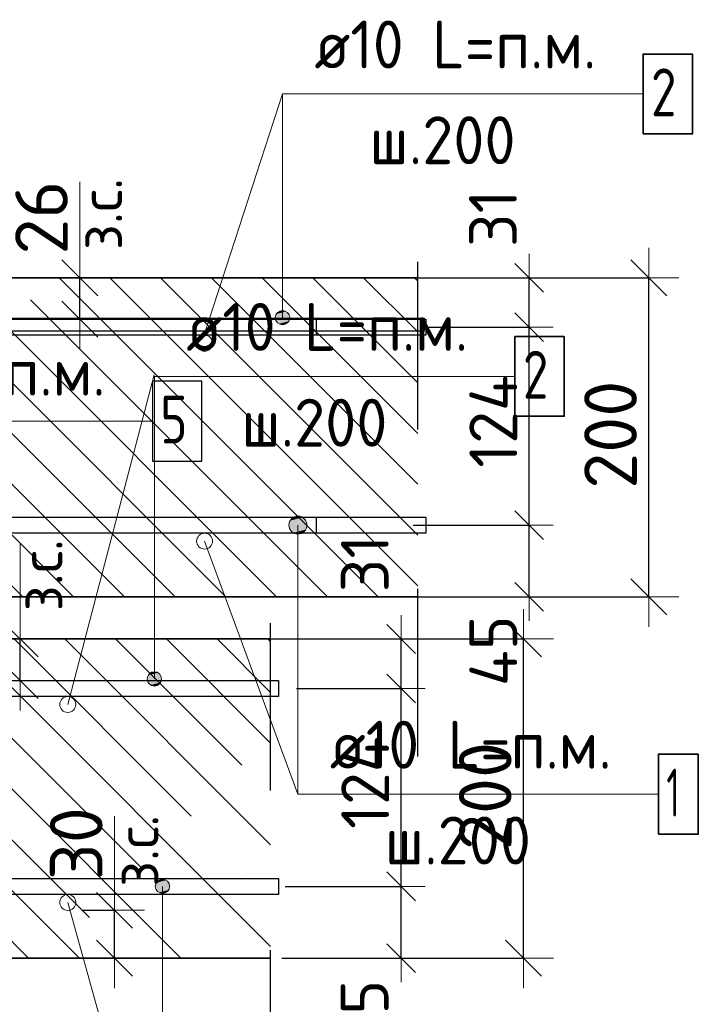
# Model space of a CAD drawing. Header units: metres. Extents: x -38 to 97, y -15 to 21.
# Tile 38 of 118: x 72.47 to 72.895, y 3.163 to 3.78. Entities that reach past the tile are written whole.
import ezdxf

# ---------------------------------------------------------------- set-up
doc = ezdxf.new("R2010")
doc.units = ezdxf.units.M
doc.header["$PDMODE"] = 65
doc.linetypes.add('______4', pattern=[0.135, 0.105, -0.03])
for name, color, linetype, lineweight in [('XR$3$Арм. стержнями верхней зоны', 180, 'Continuous', 35), ('XR$3$Арм. стержнями нижней зоны', 180, 'Continuous', 35), ('XR$3$Арм.стержн. Арматура края', 96, 'Continuous', 35), ('XR$3$Арм.стержн. Доп. арматура', 180, 'Continuous', 35), ('XR$3$Размерная линия (1)', 7, 'Continuous', 13), ('XR$3$Размерная линия_ общее', 7, 'Continuous', 13), ('XR$5$Арм. стержнями верхней зоны', 180, 'Continuous', 35), ('XR$5$Арм. стержнями нижней зоны', 180, 'Continuous', 35), ('XR$5$Арм.стержн. Арматура края', 96, 'Continuous', 35), ('XR$5$ВК__отв в полу 1-2 эт', 220, 'Continuous', 25), ('XR$5$Размерная линия (1)', 7, 'Continuous', 13), ('XR$5$Размерная линия_ общее', 7, 'Continuous', 13)]:
    doc.layers.add(name, color=color, linetype=linetype, lineweight=lineweight)
doc.styles.add('ISOCPEUR', font='txt')
doc.dimstyles.new('DIMSTYLE_11', dxfattribs={"dimtxt": 0.033, "dimasz": 0.0375, "dimexe": 0, "dimexo": 0, "dimgap": 0.0165, "dimtad": 2, "dimdec": 0, "dimlfac": 1000, "dimrnd": 1, "dimzin": 12, "dimdsep": 46, "dimtxsty": 'ISOCPEUR', "dimblk1": 'ALL_ML_STRICH', "dimblk2": 'ALL_ML_STRICH', "dimsah": 1, "dimcen": 0, "dimclrd": 7, "dimclre": 256, "dimclrt": 7, "dimadec": 0, "dimazin": 0, "dimtfac": 1, "dimtdec": 0, "dimtix": 1, "dimtmove": 2, "dimatfit": 3, "dimfxl": 0, "dimtvp": 1.2, "dimtzin": 0, "dimlwd": 0, "dimlwe": -3, "dimarcsym": 0})
doc.dimstyles.new('DIMSTYLE_12', dxfattribs={"dimtxt": 0.03, "dimasz": 0.03, "dimexe": 0, "dimexo": 0, "dimgap": 0.015, "dimtad": 2, "dimdec": 0, "dimlfac": 1000, "dimrnd": 1, "dimzin": 12, "dimdsep": 46, "dimtxsty": 'ISOCPEUR', "dimblk1": 'ALL_ML_STRICH', "dimblk2": 'ALL_ML_STRICH', "dimsah": 1, "dimcen": 0, "dimclrd": 7, "dimclre": 256, "dimclrt": 7, "dimadec": 0, "dimazin": 0, "dimtfac": 1, "dimtdec": 0, "dimtix": 1, "dimtmove": 2, "dimatfit": 3, "dimfxl": 0, "dimtzin": 0, "dimlwd": 0, "dimlwe": -3, "dimarcsym": 0})
doc.dimstyles.new('DIMSTYLE_14', dxfattribs={"dimtxt": 0.03, "dimasz": 0.03, "dimexe": 0, "dimexo": 0, "dimgap": 0.015, "dimtad": 2, "dimdec": 0, "dimlfac": 1000, "dimrnd": 1, "dimzin": 12, "dimdsep": 46, "dimtxsty": 'ISOCPEUR', "dimblk1": 'ALL_ML_STRICH', "dimblk2": 'ALL_ML_STRICH', "dimsah": 1, "dimcen": 0, "dimclrd": 7, "dimclre": 256, "dimclrt": 7, "dimadec": 0, "dimazin": 0, "dimtfac": 1, "dimtdec": 0, "dimtix": 1, "dimtmove": 2, "dimatfit": 3, "dimfxl": 0, "dimtvp": 1.2, "dimtzin": 0, "dimlwd": 0, "dimlwe": -3, "dimarcsym": 0})
doc.dimstyles.new('DIMSTYLE_8', dxfattribs={"dimtxt": 0.033, "dimasz": 0.0375, "dimexe": 0, "dimexo": 0, "dimgap": 0.0165, "dimtad": 2, "dimdec": 0, "dimlfac": 1000, "dimrnd": 1, "dimzin": 12, "dimdsep": 46, "dimtxsty": 'ISOCPEUR', "dimblk1": 'ALL_ML_STRICH', "dimblk2": 'ALL_ML_STRICH', "dimsah": 1, "dimcen": 0, "dimclrd": 7, "dimclre": 256, "dimclrt": 7, "dimadec": 0, "dimazin": 0, "dimtfac": 1, "dimtdec": 0, "dimtix": 1, "dimtmove": 2, "dimatfit": 3, "dimfxl": 0, "dimtzin": 0, "dimlwd": 0, "dimlwe": -3, "dimarcsym": 0})
pattern_1 = [(135, (0, 0), (-0.031819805, -0.031819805), [0.4, -0.05, 0, -0.05]), (135, (-0.01591, -0.01591), (-0.031819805, -0.031819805), [0.8, -0.1, 0.1, -0.1])]

# ---------------------------------------------------------------- blocks, each defined once
blk = doc.blocks.new('ALL_ML_STRICH')
at = {"color": 0, "linetype": 'ByBlock', "lineweight": -2}
for p, q in [((0, -0.5), (0, 0.5)), ((-0.3, -0.3), (0.3, 0.3)), ((-1, 0), (0.5, 0))]:
    blk.add_line(p, q, dxfattribs=at)
blk = doc.blocks.new('*D95')
at = {"layer": 'DEFPOINTS', "color": 7, "linetype": 'Continuous', "lineweight": 13, "transparency": 33554687}
for p in [(72.69287, 3.61831), (72.69287, 3.41831), (72.86441, 3.41831)]:
    blk.add_point(p, dxfattribs=at)
at = {"layer": 'XR$3$Размерная линия_ общее', "color": 253, "linetype": 'Continuous', "lineweight": -2, "true_color": 0xa0a0a0, "transparency": 33554687}
for p, q in [((72.71287, 3.61831), (72.86441, 3.61831)), ((72.71287, 3.41831), (72.86441, 3.41831))]:
    blk.add_line(p, q, dxfattribs=at)
at = {"layer": 'XR$3$Размерная линия_ общее', "color": 7, "linetype": 'Continuous', "lineweight": -2, "transparency": 33554687}
blk.add_line((72.86441, 3.41831), (72.86441, 3.61831), dxfattribs=at)
at = {"layer": 'XR$3$Размерная линия_ общее', "color": 7, "linetype": 'Continuous', "lineweight": 13, "transparency": 33554687, "xscale": 0.0375, "yscale": 0.0375, "zscale": 0.0375}
for p, rotation in [((72.86441, 3.61831), 90), ((72.86441, 3.41831), 270)]:
    blk.add_blockref('ALL_ML_STRICH', p, dxfattribs=dict(at, rotation=rotation))
at = {"layer": 'XR$3$Размерная линия_ общее', "color": 7, "linetype": 'Continuous', "lineweight": 13, "transparency": 33554687, "insert": (72.84041, 3.51996), "char_height": 0.033, "width": 0.099, "attachment_point": 5, "rotation": 90, "style": 'ISOCPEUR'}
blk.add_mtext('\\A1;{200}', dxfattribs=at)
blk = doc.blocks.new('*D164')
at = {"layer": 'DEFPOINTS', "color": 7, "linetype": 'Continuous', "lineweight": 13, "transparency": 33554687}
for p in [(72.4677, 3.61831), (72.4677, 3.59231), (72.50769, 3.59231)]:
    blk.add_point(p, dxfattribs=at)
at = {"layer": 'XR$3$Размерная линия_ общее', "color": 253, "linetype": 'Continuous', "lineweight": -2, "true_color": 0xa0a0a0, "transparency": 33554687}
for p, q in [((72.4877, 3.61831), (72.50769, 3.61831)), ((72.4877, 3.59231), (72.50769, 3.59231))]:
    blk.add_line(p, q, dxfattribs=at)
at = {"layer": 'XR$3$Размерная линия_ общее', "color": 7, "linetype": 'Continuous', "lineweight": -2, "transparency": 33554687}
blk.add_line((72.50769, 3.59231), (72.50769, 3.61831), dxfattribs=at)
at = {"layer": 'XR$3$Размерная линия_ общее', "color": 7, "linetype": 'Continuous', "lineweight": 13, "transparency": 33554687, "xscale": 0.0375, "yscale": 0.0375, "zscale": 0.0375}
for p, rotation in [((72.50769, 3.61831), 90), ((72.50769, 3.59231), 270)]:
    blk.add_blockref('ALL_ML_STRICH', p, dxfattribs=dict(at, rotation=rotation))
at = {"layer": 'XR$3$Размерная линия_ общее', "color": 7, "linetype": 'Continuous', "lineweight": 13, "transparency": 33554687, "insert": (72.50722, 3.63567), "char_height": 0.027, "width": 0.00135, "attachment_point": 1, "rotation": 90, "line_spacing_factor": 0.60241, "style": 'ISOCPEUR'}
blk.add_mtext('з.с.', dxfattribs=at)
at = {"layer": 'XR$3$Размерная линия_ общее', "color": 7, "linetype": 'Continuous', "lineweight": 13, "transparency": 33554687, "insert": (72.48369, 3.65603), "char_height": 0.033, "width": 0.066, "attachment_point": 5, "rotation": 90, "style": 'ISOCPEUR'}
blk.add_mtext('\\A1;{26}', dxfattribs=at)
blk = doc.blocks.new('*D213')
at = {"layer": 'DEFPOINTS', "color": 7, "linetype": 'Continuous', "lineweight": 13, "transparency": 33554687}
for p in [(72.69675, 3.46331), (72.7096, 3.41831), (72.78941, 3.41831)]:
    blk.add_point(p, dxfattribs=at)
at = {"layer": 'XR$3$Размерная линия (1)', "color": 9, "linetype": 'Continuous', "lineweight": -2, "true_color": 0xc7c7c7, "transparency": 33554687}
for p, q in [((72.71675, 3.46331), (72.78941, 3.46331)), ((72.7296, 3.41831), (72.78941, 3.41831))]:
    blk.add_line(p, q, dxfattribs=at)
at = {"layer": 'XR$3$Размерная линия (1)', "color": 7, "linetype": 'Continuous', "lineweight": -2, "transparency": 33554687}
blk.add_line((72.78941, 3.41831), (72.78941, 3.46331), dxfattribs=at)
at = {"layer": 'XR$3$Размерная линия (1)', "color": 7, "linetype": 'Continuous', "lineweight": 13, "transparency": 33554687, "xscale": 0.03, "yscale": 0.03, "zscale": 0.03}
for p, rotation in [((72.78941, 3.46331), 90), ((72.78941, 3.41831), 270)]:
    blk.add_blockref('ALL_ML_STRICH', p, dxfattribs=dict(at, rotation=rotation))
at = {"layer": 'XR$3$Размерная линия (1)', "color": 7, "linetype": 'Continuous', "lineweight": 13, "transparency": 33554687, "insert": (72.76691, 3.38455), "char_height": 0.03, "width": 0.06, "attachment_point": 5, "rotation": 90, "style": 'ISOCPEUR'}
blk.add_mtext('\\A1;{45}', dxfattribs=at)
blk = doc.blocks.new('*D214')
at = {"layer": 'DEFPOINTS', "color": 7, "linetype": 'Continuous', "lineweight": 13, "transparency": 33554687}
for p in [(72.70378, 3.58731), (72.69675, 3.46331), (72.78941, 3.46331)]:
    blk.add_point(p, dxfattribs=at)
at = {"layer": 'XR$3$Размерная линия (1)', "color": 9, "linetype": 'Continuous', "lineweight": -2, "true_color": 0xc7c7c7, "transparency": 33554687}
for p, q in [((72.72378, 3.58731), (72.78941, 3.58731)), ((72.71675, 3.46331), (72.78941, 3.46331))]:
    blk.add_line(p, q, dxfattribs=at)
at = {"layer": 'XR$3$Размерная линия (1)', "color": 7, "linetype": 'Continuous', "lineweight": -2, "transparency": 33554687}
blk.add_line((72.78941, 3.46331), (72.78941, 3.58731), dxfattribs=at)
at = {"layer": 'XR$3$Размерная линия (1)', "color": 7, "linetype": 'Continuous', "lineweight": 13, "transparency": 33554687, "xscale": 0.03, "yscale": 0.03, "zscale": 0.03}
for p, rotation in [((72.78941, 3.58731), 90), ((72.78941, 3.46331), 270)]:
    blk.add_blockref('ALL_ML_STRICH', p, dxfattribs=dict(at, rotation=rotation))
at = {"layer": 'XR$3$Размерная линия (1)', "color": 7, "linetype": 'Continuous', "lineweight": 13, "transparency": 33554687, "insert": (72.76691, 3.52831), "char_height": 0.03, "width": 0.09, "attachment_point": 5, "rotation": 90, "style": 'ISOCPEUR'}
blk.add_mtext('\\A1;{124}', dxfattribs=at)
blk = doc.blocks.new('*D215')
at = {"layer": 'DEFPOINTS', "color": 7, "linetype": 'Continuous', "lineweight": 13, "transparency": 33554687}
for p in [(72.68591, 3.61831), (72.70378, 3.58731), (72.78941, 3.58731)]:
    blk.add_point(p, dxfattribs=at)
at = {"layer": 'XR$3$Размерная линия (1)', "color": 9, "linetype": 'Continuous', "lineweight": -2, "true_color": 0xc7c7c7, "transparency": 33554687}
for p, q in [((72.70591, 3.61831), (72.78941, 3.61831)), ((72.72378, 3.58731), (72.78941, 3.58731))]:
    blk.add_line(p, q, dxfattribs=at)
at = {"layer": 'XR$3$Размерная линия (1)', "color": 7, "linetype": 'Continuous', "lineweight": -2, "transparency": 33554687}
blk.add_line((72.78941, 3.58731), (72.78941, 3.61831), dxfattribs=at)
at = {"layer": 'XR$3$Размерная линия (1)', "color": 7, "linetype": 'Continuous', "lineweight": 13, "transparency": 33554687, "xscale": 0.03, "yscale": 0.03, "zscale": 0.03}
for p, rotation in [((72.78941, 3.61831), 90), ((72.78941, 3.58731), 270)]:
    blk.add_blockref('ALL_ML_STRICH', p, dxfattribs=dict(at, rotation=rotation))
at = {"layer": 'XR$3$Размерная линия (1)', "color": 7, "linetype": 'Continuous', "lineweight": 13, "transparency": 33554687, "insert": (72.76667, 3.6556), "char_height": 0.03, "width": 0.06, "attachment_point": 5, "rotation": 90, "style": 'ISOCPEUR'}
blk.add_mtext('\\A1;{31}', dxfattribs=at)
blk = doc.blocks.new('*D353')
at = {"layer": 'DEFPOINTS', "color": 7, "linetype": 'Continuous', "lineweight": 13, "transparency": 33554687}
for p in [(72.61428, 3.39197), (72.61428, 3.19197), (72.78583, 3.19197)]:
    blk.add_point(p, dxfattribs=at)
at = {"layer": 'XR$5$Размерная линия_ общее', "color": 253, "linetype": 'Continuous', "lineweight": -2, "true_color": 0xa0a0a0, "transparency": 33554687}
for p, q in [((72.63428, 3.39197), (72.78583, 3.39197)), ((72.63428, 3.19197), (72.78583, 3.19197))]:
    blk.add_line(p, q, dxfattribs=at)
at = {"layer": 'XR$5$Размерная линия_ общее', "color": 7, "linetype": 'Continuous', "lineweight": -2, "transparency": 33554687}
blk.add_line((72.78583, 3.19197), (72.78583, 3.39197), dxfattribs=at)
at = {"layer": 'XR$5$Размерная линия_ общее', "color": 7, "linetype": 'Continuous', "lineweight": 13, "transparency": 33554687, "xscale": 0.0375, "yscale": 0.0375, "zscale": 0.0375}
for p, rotation in [((72.78583, 3.39197), 90), ((72.78583, 3.19197), 270)]:
    blk.add_blockref('ALL_ML_STRICH', p, dxfattribs=dict(at, rotation=rotation))
at = {"layer": 'XR$5$Размерная линия_ общее', "color": 7, "linetype": 'Continuous', "lineweight": 13, "transparency": 33554687, "insert": (72.76183, 3.29362), "char_height": 0.033, "width": 0.099, "attachment_point": 5, "rotation": 90, "style": 'ISOCPEUR'}
blk.add_mtext('\\A1;{200}', dxfattribs=at)
blk = doc.blocks.new('*D450')
at = {"layer": 'DEFPOINTS', "color": 7, "linetype": 'Continuous', "lineweight": 13, "transparency": 33554687}
for p in [(72.61642, 3.23697), (72.62927, 3.19197), (72.70909, 3.19197)]:
    blk.add_point(p, dxfattribs=at)
at = {"layer": 'XR$5$Размерная линия (1)', "color": 9, "linetype": 'Continuous', "lineweight": -2, "true_color": 0xc7c7c7, "transparency": 33554687}
for p, q in [((72.63642, 3.23697), (72.70909, 3.23697)), ((72.64927, 3.19197), (72.70909, 3.19197))]:
    blk.add_line(p, q, dxfattribs=at)
at = {"layer": 'XR$5$Размерная линия (1)', "color": 7, "linetype": 'Continuous', "lineweight": -2, "transparency": 33554687}
blk.add_line((72.70909, 3.19197), (72.70909, 3.23697), dxfattribs=at)
at = {"layer": 'XR$5$Размерная линия (1)', "color": 7, "linetype": 'Continuous', "lineweight": 13, "transparency": 33554687, "xscale": 0.03, "yscale": 0.03, "zscale": 0.03}
for p, rotation in [((72.70909, 3.23697), 90), ((72.70909, 3.19197), 270)]:
    blk.add_blockref('ALL_ML_STRICH', p, dxfattribs=dict(at, rotation=rotation))
at = {"layer": 'XR$5$Размерная линия (1)', "color": 7, "linetype": 'Continuous', "lineweight": 13, "transparency": 33554687, "insert": (72.68623, 3.15623), "char_height": 0.03, "width": 0.06, "attachment_point": 5, "rotation": 90, "style": 'ISOCPEUR'}
blk.add_mtext('\\A1;{45}', dxfattribs=at)
blk = doc.blocks.new('*D451')
at = {"layer": 'DEFPOINTS', "color": 7, "linetype": 'Continuous', "lineweight": 13, "transparency": 33554687}
for p in [(72.62345, 3.36097), (72.61642, 3.23697), (72.70909, 3.23697)]:
    blk.add_point(p, dxfattribs=at)
at = {"layer": 'XR$5$Размерная линия (1)', "color": 9, "linetype": 'Continuous', "lineweight": -2, "true_color": 0xc7c7c7, "transparency": 33554687}
for p, q in [((72.64345, 3.36097), (72.70909, 3.36097)), ((72.63642, 3.23697), (72.70909, 3.23697))]:
    blk.add_line(p, q, dxfattribs=at)
at = {"layer": 'XR$5$Размерная линия (1)', "color": 7, "linetype": 'Continuous', "lineweight": -2, "transparency": 33554687}
blk.add_line((72.70909, 3.23697), (72.70909, 3.36097), dxfattribs=at)
at = {"layer": 'XR$5$Размерная линия (1)', "color": 7, "linetype": 'Continuous', "lineweight": 13, "transparency": 33554687, "xscale": 0.03, "yscale": 0.03, "zscale": 0.03}
for p, rotation in [((72.70909, 3.36097), 90), ((72.70909, 3.23697), 270)]:
    blk.add_blockref('ALL_ML_STRICH', p, dxfattribs=dict(at, rotation=rotation))
at = {"layer": 'XR$5$Размерная линия (1)', "color": 7, "linetype": 'Continuous', "lineweight": 13, "transparency": 33554687, "insert": (72.68659, 3.30197), "char_height": 0.03, "width": 0.09, "attachment_point": 5, "rotation": 90, "style": 'ISOCPEUR'}
blk.add_mtext('\\A1;{124}', dxfattribs=at)
blk = doc.blocks.new('*D452')
at = {"layer": 'DEFPOINTS', "color": 7, "linetype": 'Continuous', "lineweight": 13, "transparency": 33554687}
for p in [(72.60558, 3.39197), (72.62345, 3.36097), (72.70909, 3.36097)]:
    blk.add_point(p, dxfattribs=at)
at = {"layer": 'XR$5$Размерная линия (1)', "color": 9, "linetype": 'Continuous', "lineweight": -2, "true_color": 0xc7c7c7, "transparency": 33554687}
for p, q in [((72.62558, 3.39197), (72.70909, 3.39197)), ((72.64345, 3.36097), (72.70909, 3.36097))]:
    blk.add_line(p, q, dxfattribs=at)
at = {"layer": 'XR$5$Размерная линия (1)', "color": 7, "linetype": 'Continuous', "lineweight": -2, "transparency": 33554687}
blk.add_line((72.70909, 3.36097), (72.70909, 3.39197), dxfattribs=at)
at = {"layer": 'XR$5$Размерная линия (1)', "color": 7, "linetype": 'Continuous', "lineweight": 13, "transparency": 33554687, "xscale": 0.03, "yscale": 0.03, "zscale": 0.03}
for p, rotation in [((72.70909, 3.39197), 90), ((72.70909, 3.36097), 270)]:
    blk.add_blockref('ALL_ML_STRICH', p, dxfattribs=dict(at, rotation=rotation))
at = {"layer": 'XR$5$Размерная линия (1)', "color": 7, "linetype": 'Continuous', "lineweight": 13, "transparency": 33554687, "insert": (72.68635, 3.43926), "char_height": 0.03, "width": 0.06, "attachment_point": 5, "rotation": 90, "style": 'ISOCPEUR'}
blk.add_mtext('\\A1;{31}', dxfattribs=at)
blk = doc.blocks.new('*D453')
at = {"layer": 'DEFPOINTS', "color": 7, "linetype": 'Continuous', "lineweight": 13, "transparency": 33554687}
for p in [(72.43028, 3.39197), (72.43028, 3.36597), (72.47027, 3.36597)]:
    blk.add_point(p, dxfattribs=at)
at = {"layer": 'XR$5$Размерная линия_ общее', "color": 253, "linetype": 'Continuous', "lineweight": -2, "true_color": 0xa0a0a0, "transparency": 33554687}
for p, q in [((72.45028, 3.39197), (72.47027, 3.39197)), ((72.45028, 3.36597), (72.47027, 3.36597))]:
    blk.add_line(p, q, dxfattribs=at)
at = {"layer": 'XR$5$Размерная линия_ общее', "color": 7, "linetype": 'Continuous', "lineweight": -2, "transparency": 33554687}
blk.add_line((72.47027, 3.36597), (72.47027, 3.39197), dxfattribs=at)
at = {"layer": 'XR$5$Размерная линия_ общее', "color": 7, "linetype": 'Continuous', "lineweight": 13, "transparency": 33554687, "xscale": 0.0375, "yscale": 0.0375, "zscale": 0.0375}
for p, rotation in [((72.47027, 3.39197), 90), ((72.47027, 3.36597), 270)]:
    blk.add_blockref('ALL_ML_STRICH', p, dxfattribs=dict(at, rotation=rotation))
at = {"layer": 'XR$5$Размерная линия_ общее', "color": 7, "linetype": 'Continuous', "lineweight": 13, "transparency": 33554687, "insert": (72.4698, 3.40933), "char_height": 0.027, "width": 0.00135, "attachment_point": 1, "rotation": 90, "line_spacing_factor": 0.60241, "style": 'ISOCPEUR'}
blk.add_mtext('з.с.', dxfattribs=at)
at = {"layer": 'XR$5$Размерная линия_ общее', "color": 7, "linetype": 'Continuous', "lineweight": 13, "transparency": 33554687, "insert": (72.44627, 3.4297), "char_height": 0.033, "width": 0.066, "attachment_point": 5, "rotation": 90, "style": 'ISOCPEUR'}
blk.add_mtext('\\A1;{26}', dxfattribs=at)
blk = doc.blocks.new('*D585')
at = {"layer": 'DEFPOINTS', "color": 7, "linetype": 'Continuous', "lineweight": 13, "transparency": 33554687}
for p in [(72.48948, 3.22197), (72.48948, 3.19197), (72.52947, 3.19197)]:
    blk.add_point(p, dxfattribs=at)
at = {"layer": 'XR$5$Размерная линия_ общее', "color": 253, "linetype": 'Continuous', "lineweight": -2, "true_color": 0xa0a0a0, "transparency": 33554687}
for p, q in [((72.50948, 3.22197), (72.52947, 3.22197)), ((72.50948, 3.19197), (72.52947, 3.19197))]:
    blk.add_line(p, q, dxfattribs=at)
at = {"layer": 'XR$5$Размерная линия_ общее', "color": 7, "linetype": 'Continuous', "lineweight": -2, "transparency": 33554687}
blk.add_line((72.52947, 3.19197), (72.52947, 3.22197), dxfattribs=at)
at = {"layer": 'XR$5$Размерная линия_ общее', "color": 7, "linetype": 'Continuous', "lineweight": 13, "transparency": 33554687, "xscale": 0.0375, "yscale": 0.0375, "zscale": 0.0375}
for p, rotation in [((72.52947, 3.22197), 90), ((72.52947, 3.19197), 270)]:
    blk.add_blockref('ALL_ML_STRICH', p, dxfattribs=dict(at, rotation=rotation))
at = {"layer": 'XR$5$Размерная линия_ общее', "color": 7, "linetype": 'Continuous', "lineweight": 13, "transparency": 33554687, "insert": (72.53001, 3.23663), "char_height": 0.027, "width": 0.00135, "attachment_point": 1, "rotation": 90, "line_spacing_factor": 0.60241, "style": 'ISOCPEUR'}
blk.add_mtext('з.с.', dxfattribs=at)
at = {"layer": 'XR$5$Размерная линия_ общее', "color": 7, "linetype": 'Continuous', "lineweight": 13, "transparency": 33554687, "insert": (72.50547, 3.2637), "char_height": 0.033, "width": 0.066, "attachment_point": 5, "rotation": 90, "style": 'ISOCPEUR'}
blk.add_mtext('\\A1;{30}', dxfattribs=at)

msp = doc.modelspace()

# ---------------------------------------------------------------- hatches: boundary and pattern name
at = {"linetype": 'Continuous', "lineweight": 25, "transparency": 33554687}
h = msp.add_hatch(dxfattribs=at)
h.set_pattern_fill('__________540', scale=0.015, style=0, pattern_type=2)
h.set_pattern_definition(pattern_1)
h.paths.add_polyline_path([(72.34592, 3.61831), (72.34592, 3.41831), (72.71957, 3.41831), (72.71957, 3.61831)], flags=0)
at = {"linetype": 'Continuous', "lineweight": 13, "transparency": 33554687}
h = msp.add_hatch(dxfattribs=at)
h.set_pattern_fill('__________540', scale=0.015, style=0, pattern_type=2)
h.set_pattern_definition(pattern_1)
h.paths.add_polyline_path([(72.20014, 3.39197), (72.20014, 3.19197), (72.62732, 3.19197), (72.62732, 3.39197)], flags=0)
at = {"layer": 'XR$3$Арм. стержнями верхней зоны', "linetype": 'Continuous', "lineweight": 13, "transparency": 33554687}
for points in [[(72.63701, 3.59718), (72.63251, 3.59718), (72.63089, 3.59556)], [(72.63701, 3.59718), (72.63089, 3.59556), (72.63863, 3.59556)], [(72.63251, 3.59718), (72.63701, 3.59718), (72.63476, 3.59781)], [(72.63863, 3.59556), (72.63089, 3.59556), (72.63026, 3.59331)], [(72.63863, 3.59556), (72.63026, 3.59331), (72.63926, 3.59331)], [(72.63926, 3.59331), (72.63026, 3.59331), (72.63089, 3.59106)], [(72.63926, 3.59331), (72.63089, 3.59106), (72.63863, 3.59106)], [(72.63863, 3.59106), (72.63089, 3.59106), (72.63251, 3.58944)], [(72.63863, 3.59106), (72.63251, 3.58944), (72.63701, 3.58944)], [(72.63701, 3.58944), (72.63251, 3.58944), (72.63476, 3.58881)]]:
    msp.add_hatch(color=7, dxfattribs=at).paths.add_polyline_path(points)
at = {"layer": 'XR$3$Арм. стержнями нижней зоны', "linetype": 'Continuous', "lineweight": 13, "transparency": 33554687}
for points in [[(72.63959, 3.46612), (72.64926, 3.46612), (72.64724, 3.46814)], [(72.63959, 3.46612), (72.64724, 3.46814), (72.64161, 3.46814)], [(72.64161, 3.46814), (72.64724, 3.46814), (72.64442, 3.46893)], [(72.6388, 3.46331), (72.65005, 3.46331), (72.64926, 3.46612)], [(72.6388, 3.46331), (72.64926, 3.46612), (72.63959, 3.46612)], [(72.63959, 3.46049), (72.65005, 3.46331), (72.6388, 3.46331)], [(72.63959, 3.46049), (72.64926, 3.46049), (72.65005, 3.46331)], [(72.64161, 3.45847), (72.64926, 3.46049), (72.63959, 3.46049)], [(72.64161, 3.45847), (72.64724, 3.45847), (72.64926, 3.46049)], [(72.64724, 3.45847), (72.64161, 3.45847), (72.64442, 3.45768)]]:
    msp.add_hatch(color=7, dxfattribs=at).paths.add_polyline_path(points)
at = {"layer": 'XR$5$Арм. стержнями верхней зоны', "linetype": 'Continuous', "lineweight": 13, "transparency": 33554687}
for points in [[(72.5583, 3.36922), (72.55056, 3.36922), (72.54993, 3.36697)], [(72.5583, 3.36922), (72.54993, 3.36697), (72.55893, 3.36697)], [(72.55668, 3.37084), (72.55218, 3.37084), (72.55056, 3.36922)], [(72.55668, 3.37084), (72.55056, 3.36922), (72.5583, 3.36922)], [(72.55218, 3.37084), (72.55668, 3.37084), (72.55443, 3.37147)], [(72.55893, 3.36697), (72.54993, 3.36697), (72.55056, 3.36472)], [(72.55893, 3.36697), (72.55056, 3.36472), (72.5583, 3.36472)], [(72.5583, 3.36472), (72.55056, 3.36472), (72.55218, 3.3631)], [(72.5583, 3.36472), (72.55218, 3.3631), (72.55668, 3.3631)], [(72.55668, 3.3631), (72.55218, 3.3631), (72.55443, 3.36247)]]:
    msp.add_hatch(color=7, dxfattribs=at).paths.add_polyline_path(points)
at = {"layer": 'XR$5$Арм. стержнями нижней зоны', "linetype": 'Continuous', "lineweight": 13, "transparency": 33554687}
for points in [[(72.55502, 3.23697), (72.56402, 3.23697), (72.56339, 3.23922)], [(72.55502, 3.23697), (72.56339, 3.23922), (72.55565, 3.23922)], [(72.55565, 3.23922), (72.56339, 3.23922), (72.56177, 3.24084)], [(72.55565, 3.23922), (72.56177, 3.24084), (72.55727, 3.24084)], [(72.55727, 3.24084), (72.56177, 3.24084), (72.55952, 3.24147)], [(72.55565, 3.23472), (72.56402, 3.23697), (72.55502, 3.23697)], [(72.55565, 3.23472), (72.56339, 3.23472), (72.56402, 3.23697)], [(72.55727, 3.2331), (72.56339, 3.23472), (72.55565, 3.23472)], [(72.55727, 3.2331), (72.56177, 3.2331), (72.56339, 3.23472)], [(72.56177, 3.2331), (72.55727, 3.2331), (72.55952, 3.23247)]]:
    msp.add_hatch(color=7, dxfattribs=at).paths.add_polyline_path(points)

# ---------------------------------------------------------------- linework, layer by layer
at = {"color": 7, "linetype": 'Continuous', "lineweight": 13, "transparency": 33554687}
for p, q in [((72.58592, 3.58326), (72.63476, 3.73347)), ((72.50769, 3.61831), (72.50769, 3.67831)), ((72.47027, 3.39197), (72.47027, 3.45197)), ((72.58595, 3.45326), (72.64442, 3.29473)), ((72.52947, 3.22197), (72.52947, 3.28097))]:
    msp.add_line(p, q, dxfattribs=at)
at = {"color": 7, "linetype": '______4', "lineweight": 25, "transparency": 33554687}
for p, q in [((72.71957, 3.31831), (72.71957, 3.71831)), ((72.62732, 3.09197), (72.62732, 3.49197))]:
    msp.add_line(p, q, dxfattribs=at)
at = {"color": 7, "linetype": 'Continuous', "lineweight": 35, "transparency": 33554687}
for p, q in [((72.71957, 3.61831), (72.34592, 3.61831)), ((72.34592, 3.41831), (72.71957, 3.41831)), ((72.62732, 3.39197), (72.20014, 3.39197)), ((72.45014, 3.19197), (72.62732, 3.19197))]:
    msp.add_line(p, q, dxfattribs=at)
at = {"color": 7, "linetype": 'Continuous', "lineweight": 13, "transparency": 33554687}
for centre in [(72.58592, 3.57726), (72.58595, 3.45326), (72.50014, 3.35092), (72.50018, 3.22692)]:
    msp.add_circle(centre, 0.005, dxfattribs=at)
at = {"layer": 'XR$3$Арм. стержнями верхней зоны', "color": 7, "linetype": 'Continuous', "lineweight": 13, "transparency": 33554687}
for p, q in [((72.63476, 3.73347), (72.86076, 3.73347)), ((72.63476, 3.73347), (72.63476, 3.59331)), ((72.63476, 3.59781), (72.63476, 3.59781)), ((72.63026, 3.59331), (72.63026, 3.59331)), ((72.63926, 3.59331), (72.63926, 3.59331)), ((72.63476, 3.58881), (72.63476, 3.58881))]:
    msp.add_line(p, q, dxfattribs=at)
at = {"layer": 'XR$3$Арм. стержнями верхней зоны', "color": 7, "linetype": 'Continuous', "lineweight": 35, "transparency": 33554687}
msp.add_lwpolyline([(72.86076, 3.70847), (72.89176, 3.70847), (72.89176, 3.75847), (72.86076, 3.75847), (72.86076, 3.70847)], dxfattribs=at)
at = {"layer": 'XR$3$Арм. стержнями верхней зоны', "color": 4, "linetype": 'Continuous', "lineweight": 25, "transparency": 33554687}
msp.add_lwpolyline([(72.14592, 3.59231), (72.72457, 3.59231), (72.72457, 3.58231), (72.14592, 3.58231), (72.14592, 3.59231)], dxfattribs=at)
at = {"layer": 'XR$3$Арм. стержнями верхней зоны', "color": 7, "linetype": 'Continuous', "lineweight": 13, "transparency": 33554687}
msp.add_circle((72.63476, 3.59331), 0.0045, dxfattribs=at)
at = {"layer": 'XR$3$Арм. стержнями нижней зоны', "color": 7, "linetype": 'Continuous', "lineweight": 13, "transparency": 33554687}
for p, q in [((72.64442, 3.46893), (72.64442, 3.46893)), ((72.6388, 3.46331), (72.6388, 3.46331)), ((72.64442, 3.29473), (72.64442, 3.46331)), ((72.65005, 3.46331), (72.65005, 3.46331)), ((72.64442, 3.45768), (72.64442, 3.45768)), ((72.64442, 3.29473), (72.87042, 3.29473))]:
    msp.add_line(p, q, dxfattribs=at)
at = {"layer": 'XR$3$Арм. стержнями нижней зоны', "color": 4, "linetype": 'Continuous', "lineweight": 25, "transparency": 33554687}
msp.add_lwpolyline([(72.14592, 3.46831), (72.72457, 3.46831), (72.72457, 3.45831), (72.14592, 3.45831), (72.14592, 3.46831)], dxfattribs=at)
at = {"layer": 'XR$3$Арм. стержнями нижней зоны', "color": 7, "linetype": 'Continuous', "lineweight": 35, "transparency": 33554687}
msp.add_lwpolyline([(72.87042, 3.26973), (72.89542, 3.26973), (72.89542, 3.31973), (72.87042, 3.31973), (72.87042, 3.26973)], dxfattribs=at)
at = {"layer": 'XR$3$Арм. стержнями нижней зоны', "color": 7, "linetype": 'Continuous', "lineweight": 13, "transparency": 33554687}
msp.add_circle((72.64442, 3.46331), 0.00563, dxfattribs=at)
at = {"layer": 'XR$3$Арм.стержн. Арматура края', "color": 4, "linetype": 'Continuous', "lineweight": 25, "transparency": 33554687}
for points in [[(72.18926, 3.59231), (72.65592, 3.59231), (72.65592, 3.58231)], [(72.65592, 3.58231), (72.18995, 3.58231)], [(72.18995, 3.46831), (72.65592, 3.46831), (72.65592, 3.45831), (72.18926, 3.45831)]]:
    msp.add_lwpolyline(points, dxfattribs=at)
at = {"layer": 'XR$3$Арм.стержн. Арматура края', "color": 40, "linetype": 'Continuous', "lineweight": 25, "transparency": 33554687}
msp.add_lwpolyline([(72.37985, 3.59294), (72.72357, 3.59294), (72.72357, 3.58494), (72.38002, 3.58494)], dxfattribs=at)
at = {"layer": 'XR$3$Арм.стержн. Доп. арматура', "color": 7, "linetype": 'Continuous', "lineweight": 13, "transparency": 33554687}
msp.add_line((72.32717, 3.52847), (72.55317, 3.52847), dxfattribs=at)
at = {"layer": 'XR$3$Арм.стержн. Доп. арматура', "color": 7, "linetype": 'Continuous', "lineweight": 25, "transparency": 33554687}
msp.add_lwpolyline([(72.55317, 3.50347), (72.58417, 3.50347), (72.58417, 3.55347), (72.55317, 3.55347), (72.55317, 3.50347)], dxfattribs=at)
at = {"layer": 'XR$5$Арм. стержнями верхней зоны', "color": 7, "linetype": 'Continuous', "lineweight": 13, "transparency": 33554687}
for p, q in [((72.55443, 3.5565), (72.78043, 3.5565)), ((72.55443, 3.5565), (72.55443, 3.36697)), ((72.55443, 3.37147), (72.55443, 3.37147)), ((72.54993, 3.36697), (72.54993, 3.36697)), ((72.55443, 3.36247), (72.55443, 3.36247)), ((72.55893, 3.36697), (72.55893, 3.36697))]:
    msp.add_line(p, q, dxfattribs=at)
at = {"layer": 'XR$5$Арм. стержнями верхней зоны', "color": 7, "linetype": 'Continuous', "lineweight": 35, "transparency": 33554687}
msp.add_lwpolyline([(72.78043, 3.5315), (72.81143, 3.5315), (72.81143, 3.5815), (72.78043, 3.5815), (72.78043, 3.5315)], dxfattribs=at)
at = {"layer": 'XR$5$Арм. стержнями верхней зоны', "color": 4, "linetype": 'Continuous', "lineweight": 25, "transparency": 33554687}
msp.add_lwpolyline([(72.22514, 3.36597), (72.63232, 3.36597), (72.63232, 3.35597), (72.22514, 3.35597), (72.22514, 3.36597)], dxfattribs=at)
msp.add_lwpolyline([(72.22514, 3.36597), (72.63232, 3.36597), (72.63232, 3.35597), (72.22514, 3.35597), (72.22514, 3.36597)], dxfattribs=at)
at = {"layer": 'XR$5$Арм. стержнями верхней зоны', "color": 7, "linetype": 'Continuous', "lineweight": 13, "transparency": 33554687}
msp.add_circle((72.55443, 3.36697), 0.0045, dxfattribs=at)
at = {"layer": 'XR$5$Арм. стержнями нижней зоны', "color": 7, "linetype": 'Continuous', "lineweight": 13, "transparency": 33554687}
for p, q in [((72.55952, 3.24147), (72.55952, 3.24147)), ((72.55502, 3.23697), (72.55502, 3.23697)), ((72.55952, 3.01381), (72.55952, 3.23697)), ((72.56402, 3.23697), (72.56402, 3.23697)), ((72.55952, 3.23247), (72.55952, 3.23247))]:
    msp.add_line(p, q, dxfattribs=at)
at = {"layer": 'XR$5$Арм. стержнями нижней зоны', "color": 4, "linetype": 'Continuous', "lineweight": 25, "transparency": 33554687}
msp.add_lwpolyline([(72.22514, 3.24197), (72.63232, 3.24197), (72.63232, 3.23197), (72.22514, 3.23197), (72.22514, 3.24197)], dxfattribs=at)
msp.add_lwpolyline([(72.22514, 3.24197), (72.63232, 3.24197), (72.63232, 3.23197), (72.22514, 3.23197), (72.22514, 3.24197)], dxfattribs=at)
at = {"layer": 'XR$5$Арм. стержнями нижней зоны', "color": 7, "linetype": 'Continuous', "lineweight": 13, "transparency": 33554687}
msp.add_circle((72.55952, 3.23697), 0.0045, dxfattribs=at)
at = {"layer": 'XR$5$Арм.стержн. Арматура края', "color": 4, "linetype": 'Continuous', "lineweight": 25, "transparency": 33554687}
for points in [[(72.2537, 3.36597), (72.63232, 3.36597), (72.63232, 3.35597), (72.2544, 3.35597)], [(72.2544, 3.24197), (72.63232, 3.24197), (72.63232, 3.23197)], [(72.63232, 3.23197), (72.2537, 3.23197)]]:
    msp.add_lwpolyline(points, dxfattribs=at)
at = {"layer": 'XR$5$ВК__отв в полу 1-2 эт', "color": 7, "linetype": 'Continuous', "lineweight": 13, "transparency": 33554687}
for p, q in [((72.50014, 3.35092), (72.55439, 3.55752)), ((72.50018, 3.22692), (72.55964, 3.01299))]:
    msp.add_line(p, q, dxfattribs=at)

# ---------------------------------------------------------------- texts
at = {"layer": 'XR$3$Арм. стержнями верхней зоны', "color": 7, "linetype": 'Continuous', "lineweight": 25, "transparency": 33554687, "char_height": 0.03, "attachment_point": 7, "style": 'ISOCPEUR'}
for s, insert, width in [('\\W0.94;ø10 L=п.м.', (72.65476, 3.74947), 0.1999832), ('\\W0.78;2', (72.86576, 3.71947), 0.0326407), ('\\W0.95;ш.200 ', (72.68926, 3.68947), 0.1311996)]:
    msp.add_mtext(s, dxfattribs=dict(at, insert=insert, width=width))
at = {"layer": 'XR$3$Арм. стержнями нижней зоны', "color": 7, "linetype": 'Continuous', "lineweight": 25, "transparency": 33554687, "char_height": 0.03, "attachment_point": 7, "style": 'ISOCPEUR'}
for s, insert, width in [('\\W0.94;ø10 L=п.м.', (72.66442, 3.31073), 0.199983), ('\\W0.56;1', (72.87542, 3.28073), 0.0233333), ('\\W0.95;ш.200 ', (72.69892, 3.25073), 0.1311996)]:
    msp.add_mtext(s, dxfattribs=dict(at, insert=insert, width=width))
at = {"layer": 'XR$3$Арм.стержн. Доп. арматура', "color": 7, "linetype": 'Continuous', "lineweight": 25, "transparency": 33554687, "char_height": 0.03, "attachment_point": 7, "style": 'ISOCPEUR'}
for s, insert, width in [('\\W0.94;ø12 L=п.м.', (72.34717, 3.54447), 0.1999831), ('\\W0.78;5', (72.55817, 3.51447), 0.0326407)]:
    msp.add_mtext(s, dxfattribs=dict(at, insert=insert, width=width))
at = {"layer": 'XR$5$Арм. стержнями верхней зоны', "color": 7, "linetype": 'Continuous', "lineweight": 25, "transparency": 33554687, "char_height": 0.03, "attachment_point": 7, "style": 'ISOCPEUR'}
for s, insert, width in [('\\W0.94;ø10 L=п.м.', (72.57443, 3.5725), 0.1999831), ('\\W0.78;2', (72.78543, 3.5425), 0.0326407), ('\\W0.95;ш.200 ', (72.60893, 3.5125), 0.1311997)]:
    msp.add_mtext(s, dxfattribs=dict(at, insert=insert, width=width))

# ---------------------------------------------------------------- dimensions: what is measured, and where the dimension line sits
at = {"layer": 'XR$3$Размерная линия (1)', "color": 7, "linetype": 'Continuous', "lineweight": 13, "transparency": 33554687}
for base, p1, p2, dimstyle, picture, middle in [((72.78941, 3.61831), (72.72378, 3.58731), (72.70591, 3.61831), 'DIMSTYLE_14', '*D215', (72.76667, 3.6556)), ((72.78941, 3.58731), (72.71675, 3.46331), (72.72378, 3.58731), 'DIMSTYLE_12', '*D214', (72.76691, 3.52831)), ((72.78941, 3.46331), (72.7296, 3.41831), (72.71675, 3.46331), 'DIMSTYLE_14', '*D213', (72.76691, 3.38455))]:
    dim = msp.add_linear_dim(base=base, p1=p1, p2=p2, angle=90, dimstyle=dimstyle, override={"dimpost": '<>', "dimclrd": 7, "dimclre": 9, "dimclrt": 7, "dimlwd": 0, "dimlwe": 65533}, dxfattribs=at)
    dim.commit()
    dim.dimension.update_dxf_attribs({"geometry": picture, "text_midpoint": middle, "dimtype": 160})
at = {"layer": 'XR$3$Размерная линия_ общее', "color": 7, "linetype": 'Continuous', "lineweight": 13, "transparency": 33554687}
dim = msp.add_linear_dim(base=(72.50769, 3.61831), p1=(72.4877, 3.59231), p2=(72.4877, 3.61831), angle=90, text='<>\\Xз.с.', dimstyle='DIMSTYLE_11', override={"dimpost": '<>', "dimclrd": 7, "dimclre": 253, "dimclrt": 7, "dimlwd": 0, "dimlwe": 65533}, dxfattribs=at)
dim.commit()
dim.dimension.update_dxf_attribs({"geometry": '*D164', "text_midpoint": (72.48369, 3.65603), "dimtype": 160})
dim = msp.add_linear_dim(base=(72.86441, 3.61831), p1=(72.71287, 3.41831), p2=(72.71287, 3.61831), angle=90, dimstyle='DIMSTYLE_8', override={"dimpost": '<>', "dimclrd": 7, "dimclre": 253, "dimclrt": 7, "dimlwd": 0, "dimlwe": 65533}, dxfattribs=at)
dim.commit()
dim.dimension.update_dxf_attribs({"geometry": '*D95', "text_midpoint": (72.84041, 3.51996), "dimtype": 160})
at = {"layer": 'XR$5$Размерная линия (1)', "color": 7, "linetype": 'Continuous', "lineweight": 13, "transparency": 33554687}
for base, p1, p2, dimstyle, picture, middle in [((72.70909, 3.39197), (72.64345, 3.36097), (72.62558, 3.39197), 'DIMSTYLE_14', '*D452', (72.68635, 3.43926)), ((72.70909, 3.36097), (72.63642, 3.23697), (72.64345, 3.36097), 'DIMSTYLE_12', '*D451', (72.68659, 3.30197)), ((72.70909, 3.23697), (72.64927, 3.19197), (72.63642, 3.23697), 'DIMSTYLE_14', '*D450', (72.68623, 3.15623))]:
    dim = msp.add_linear_dim(base=base, p1=p1, p2=p2, angle=90, dimstyle=dimstyle, override={"dimpost": '<>', "dimclrd": 7, "dimclre": 9, "dimclrt": 7, "dimlwd": 0, "dimlwe": 65533}, dxfattribs=at)
    dim.commit()
    dim.dimension.update_dxf_attribs({"geometry": picture, "text_midpoint": middle, "dimtype": 160})
at = {"layer": 'XR$5$Размерная линия_ общее', "color": 7, "linetype": 'Continuous', "lineweight": 13, "transparency": 33554687}
for base, p1, p2, picture, middle in [((72.47027, 3.39197), (72.45028, 3.36597), (72.45028, 3.39197), '*D453', (72.44627, 3.4297)), ((72.52947, 3.22197), (72.50948, 3.19197), (72.50948, 3.22197), '*D585', (72.50547, 3.2637))]:
    dim = msp.add_linear_dim(base=base, p1=p1, p2=p2, angle=90, text='<>\\Xз.с.', dimstyle='DIMSTYLE_11', override={"dimpost": '<>', "dimclrd": 7, "dimclre": 253, "dimclrt": 7, "dimlwd": 0, "dimlwe": 65533}, dxfattribs=at)
    dim.commit()
    dim.dimension.update_dxf_attribs({"geometry": picture, "text_midpoint": middle, "dimtype": 160})
dim = msp.add_linear_dim(base=(72.78583, 3.39197), p1=(72.63428, 3.19197), p2=(72.63428, 3.39197), angle=90, dimstyle='DIMSTYLE_8', override={"dimpost": '<>', "dimclrd": 7, "dimclre": 253, "dimclrt": 7, "dimlwd": 0, "dimlwe": 65533}, dxfattribs=at)
dim.commit()
dim.dimension.update_dxf_attribs({"geometry": '*D353', "text_midpoint": (72.76183, 3.29362), "dimtype": 160})

doc.saveas('drawing.dxf')
